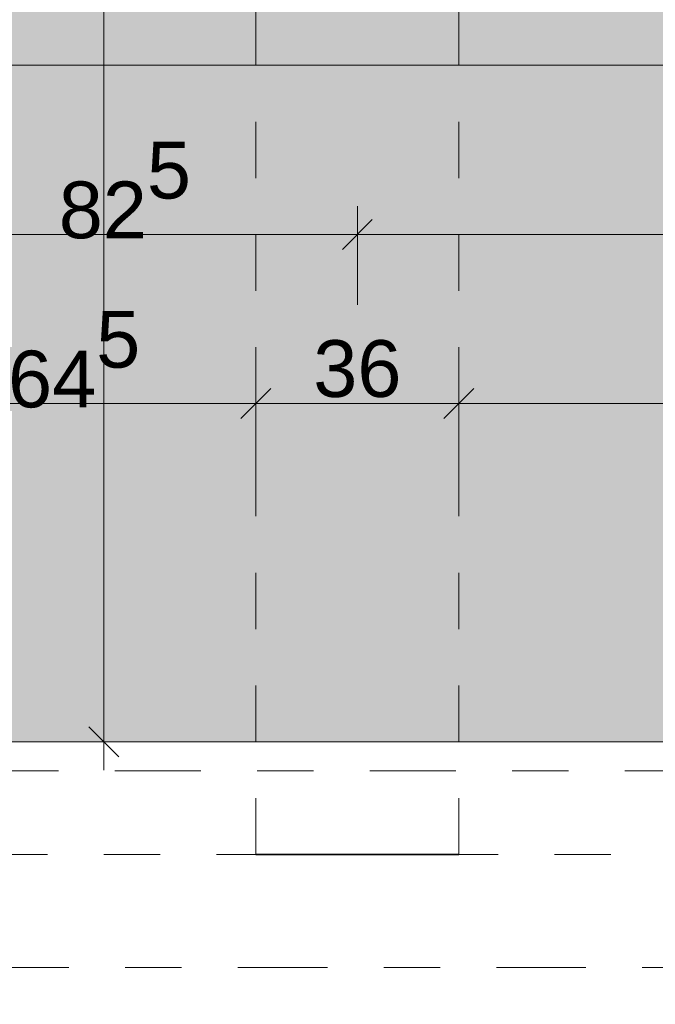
# Model space of a CAD drawing. Header units: metres. Extents: x -180 to 4, y -49 to 6.
# Tile 48 of 256: x -159.87 to -158.74, y -39.51 to -37.77. Entities that reach past the tile are written whole.
import ezdxf

# ---------------------------------------------------------------- set-up
doc = ezdxf.new("R2010")
doc.units = ezdxf.units.M
doc.header["$LTSCALE"] = 0.05
doc.header["$PDMODE"] = 1
doc.header["$PDSIZE"] = -2
for name, pattern in [('ISO-10 Strichpunktlinie', [4.699, 3.048, -0.762, 0.127, -0.762]), ('Linienart-20', [2.116531, 1.058062, -1.058469]), ('Linienart-53', [5.291531, 3.175, -1.058062, 0.352704, -0.705764])]:
    doc.linetypes.add(name, pattern=pattern)
doc.layers.get('0').update_dxf_attribs({"lineweight": 25})
for name, color, linetype, lineweight, true_color in [('30 -33 Aussenwände- 7 Fassade_ Elemente', 7, 'Continuous', 9, 0x00aacc), ('30 -35 Decken- 1 Konstruktion-Träger- Stahlbeton', 7, 'Continuous', 13, 0x33aa00), ('70 -72 Beschriftung- 7 Detailverweise Linie', 7, 'Continuous', 9, 0x00dd00), ('70 -76 Bemaßung- 2 Allgemein', 7, 'Continuous', 5, 0x6666cc)]:
    doc.layers.add(name, color=color, linetype=linetype, lineweight=lineweight, true_color=true_color)
for name, color, linetype, lineweight in [('70 -71 Achsen- 1 Gebäudeachsen', 7, 'Linienart-53', 18), ('70 -72 Beschriftung-14 Schatten', 7, 'Continuous', 5), ('70 -73 Bauteildarst.- 1 Ansicht 0.15', 7, 'Continuous', 15), ('Keine', 7, 'Continuous', 9)]:
    doc.layers.add(name, color=color, linetype=linetype, lineweight=lineweight)
doc.styles.add('Arial', font='arial.ttf')
doc.dimstyles.new('k+k 1_50', dxfattribs={"dimtxt": 0.100689, "dimasz": 0.05302, "dimexe": 0.05, "dimexo": 0.15, "dimgap": 0.01, "dimtad": 1, "dimdec": 3, "dimtxsty": 'Arial', "dimblk": 'VW_SLASH', "dimblk1": 'VW_SLASH', "dimblk2": 'VW_SLASH', "dimcen": 0, "dimdle": 0.05, "dimadec": 3, "dimazin": 0, "dimtfac": 0.75, "dimtdec": 3, "dimtix": 1, "dimtmove": 0, "dimatfit": 0, "dimldrblk": 'VW_SLASH-1', "dimfxl": 0.125, "dimfxlon": 1, "dimfrac": 2, "dimtolj": 1, "dimarcsym": 0})

# ---------------------------------------------------------------- blocks, each defined once
blk = doc.blocks.new('Gruppe-2186')
at = {"color": 255, "linetype": 'Continuous', "lineweight": 9, "transparency": 33554687}
blk.add_wipeout([(-1.1, 0.035), (-1.1, -0.225), (1.1, -0.225), (1.1, 0.035)], dxfattribs=at).dxf.layer = '30 -33 Aussenwände- 7 Fassade_ Elemente'
at = {"layer": '30 -33 Aussenwände- 7 Fassade_ Elemente', "color": 7, "linetype": 'Continuous', "lineweight": 9, "transparency": 33554687, "flags": 128}
blk.add_lwpolyline([(-1.1, 0.035), (-1.1, -0.225), (1.1, -0.225), (1.1, 0.035)], dxfattribs=at)
blk = doc.blocks.new('Gruppe-2191')
at = {"layer": '30 -33 Aussenwände- 7 Fassade_ Elemente', "color": 7, "transparency": 33554687}
blk.add_blockref('Gruppe-2186', (0, 0), dxfattribs=at)
blk = doc.blocks.new('Fenster (2D)-83')
at = {"layer": '30 -33 Aussenwände- 7 Fassade_ Elemente', "color": 7, "transparency": 33554687}
blk.add_blockref('Gruppe-2191', (0, 0), dxfattribs=at)
at = {"layer": '30 -33 Aussenwände- 7 Fassade_ Elemente', "color": 0, "flags": 1}
for tag in ['IFC_UUID', 'instanceID']:
    blk.add_attdef(tag, (-159.8643, -39.902), '', height=0.00018, dxfattribs=at)
blk = doc.blocks.new('Gruppe-2243')
at = {"layer": '30 -33 Aussenwände- 7 Fassade_ Elemente', "rotation": 180}
blk.add_blockref('Fenster (2D)-83', (-158.7643, -39.677), dxfattribs=at)
at = {"color": 255}
blk.add_wipeout([(-152.621, -40.044), (-160.221, -40.044), (-160.221, -39.047), (-152.621, -39.047)], dxfattribs=at).dxf.layer = '30 -33 Aussenwände- 7 Fassade_ Elemente'
blk.add_wipeout([(-152.846, -39.802), (-152.846, -39.047), (-159.996, -39.047), (-159.996, -39.802), (-160.151, -39.802), (-160.151, -40.044), (-152.691, -40.044), (-152.691, -39.802)], dxfattribs=at).dxf.layer = '30 -33 Aussenwände- 7 Fassade_ Elemente'
at = {"layer": '30 -33 Aussenwände- 7 Fassade_ Elemente', "flags": 128}
blk.add_lwpolyline([(-152.846, -39.802), (-152.846, -39.047), (-159.996, -39.047), (-159.996, -39.802), (-160.151, -39.802), (-160.151, -40.044), (-152.691, -40.044), (-152.691, -39.802)], close=True, dxfattribs=at)
blk = doc.blocks.new('Gruppe-11025')
at = {"layer": '30 -35 Decken- 1 Konstruktion-Träger- Stahlbeton', "color": 7, "linetype": 'Linienart-20', "lineweight": 13, "transparency": 33554687}
blk.add_line((-99.221, -39.247), (-160.421, -39.247), dxfattribs=at)
at = {"layer": '30 -35 Decken- 1 Konstruktion-Träger- Stahlbeton', "color": 0, "flags": 1}
for tag in ['IFC_UUID', 'instanceID']:
    blk.add_attdef(tag, (-160.421, -39.647), '', height=0.00018, dxfattribs=at)
blk = doc.blocks.new('Gruppe-12223')
at = {"layer": '30 -35 Decken- 1 Konstruktion-Träger- Stahlbeton', "color": 7, "linetype": 'Linienart-20', "lineweight": 13, "transparency": 33554687}
for p, q in [((-159.451, -39.247), (-159.451, -11.897)), ((-159.091, -39.247), (-159.091, -11.897))]:
    blk.add_line(p, q, dxfattribs=at)
at = {"layer": '30 -35 Decken- 1 Konstruktion-Träger- Stahlbeton', "color": 7, "linetype": 'Continuous', "lineweight": 35, "transparency": 33554687, "flags": 128}
blk.add_lwpolyline([(-159.451, -39.247), (-159.091, -39.247)], dxfattribs=at)
at = {"layer": '30 -35 Decken- 1 Konstruktion-Träger- Stahlbeton', "color": 0, "flags": 1}
for tag in ['IFC_UUID', 'instanceID']:
    blk.add_attdef(tag, (-159.451, -39.247), '', height=0.00018, dxfattribs=at)
blk = doc.blocks.new('_01-OG1_Tragwerk (2D)')
at = {"layer": '30 -33 Aussenwände- 7 Fassade_ Elemente', "color": 7}
blk.add_blockref('Gruppe-2243', (0, 0), dxfattribs=at)
at = {"layer": '30 -35 Decken- 1 Konstruktion-Träger- Stahlbeton'}
for name in ['Gruppe-12223', 'Gruppe-11025']:
    blk.add_blockref(name, (0, 0), dxfattribs=at)
blk = doc.blocks.new('_OG1_2D (2D)')
at = {"layer": '70 -72 Beschriftung-14 Schatten', "linetype": 'Continuous', "lineweight": 0}
blk.add_hatch(color=7, dxfattribs=at).paths.add_polyline_path([(-159.97099996, -11.94704198), (-159.09413416, -11.94704198), (-159.09413416, -37.57385778), (-99.54599996, -37.57385778), (-99.54599996, -39.04704198), (-159.97099996, -39.04704198)])
at = {"layer": '70 -72 Beschriftung- 7 Detailverweise Linie', "linetype": 'ISO-10 Strichpunktlinie', "flags": 128}
blk.add_lwpolyline([(-160.15352994, -39.09857212), (-99.45100868, -39.09857212), (-99.45100868, -40.11857212), (-160.15352994, -40.11857212)], close=True, dxfattribs=at)
at = {"layer": '70 -73 Bauteildarst.- 1 Ansicht 0.15', "flags": 128}
blk.add_lwpolyline([(-159.97099996, -11.94704198), (-99.54599996, -11.94704198), (-99.54599996, -39.04704198), (-159.97099996, -39.04704198)], close=True, dxfattribs=at)
blk = doc.blocks.new('VW_SLASH')
at = {"color": 0, "linetype": 'ByBlock', "lineweight": -2, "transparency": 16777216}
blk.add_line((0.943, 0), (-1, 0), dxfattribs=at)
at = {"color": 0, "lineweight": 20, "transparency": 16777216, "flags": 128}
blk.add_lwpolyline([(0.5, 0.5), (-0.5, -0.5)], dxfattribs=at)
blk = doc.blocks.new('*D18678')
at = {"layer": '70 -76 Bemaßung- 2 Allgemein', "color": 0, "lineweight": -2}
for p, q in [((-160.096, -38.572), (-160.096, -38.397)), ((-159.451, -38.572), (-159.451, -38.397)), ((-159.504, -38.447), (-160.043, -38.447))]:
    blk.add_line(p, q, dxfattribs=at)
at = {"layer": 'Defpoints', "color": 0}
for p in [(-160.096, -38.447), (-160.096, -39.247), (-159.451, -39.447)]:
    blk.add_point(p, dxfattribs=at)
at = {"layer": '70 -76 Bemaßung- 2 Allgemein', "color": 0, "lineweight": -2, "xscale": 0.05302001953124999, "yscale": 0.05302001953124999, "zscale": 0.05302001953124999, "rotation": 180}
blk.add_blockref('VW_SLASH', (-160.096, -38.447), dxfattribs=at)
at = {"layer": '70 -76 Bemaßung- 2 Allgemein', "color": 0, "lineweight": -2, "xscale": 0.05302001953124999, "yscale": 0.05302001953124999, "zscale": 0.05302001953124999}
blk.add_blockref('VW_SLASH', (-159.451, -38.447), dxfattribs=at)
at = {"layer": '70 -76 Bemaßung- 2 Allgemein', "color": 0, "insert": (-159.7735, -38.3689), "char_height": 0.100689, "attachment_point": 5, "style": 'Arial'}
blk.add_mtext('\\A1;64\\S5^ ;', dxfattribs=at)
blk = doc.blocks.new('VW_SLASH-1')
at = {"color": 0, "linetype": 'ByBlock', "lineweight": -2, "transparency": 16777216}
blk.add_line((0.943, 0), (-1, 0), dxfattribs=at)
at = {"color": 0, "lineweight": 5, "transparency": 16777216, "flags": 128}
blk.add_lwpolyline([(0.5, 0.5), (-0.5, -0.5)], dxfattribs=at)
blk = doc.blocks.new('*D18679')
at = {"layer": '70 -76 Bemaßung- 2 Allgemein', "color": 0, "lineweight": -2}
for p, q in [((-159.451, -38.572), (-159.451, -38.397)), ((-159.091, -38.572), (-159.091, -38.397)), ((-159.144, -38.447), (-159.398, -38.447))]:
    blk.add_line(p, q, dxfattribs=at)
at = {"layer": 'Defpoints', "color": 0}
for p in [(-159.451, -38.447), (-159.451, -39.447), (-159.091, -39.447)]:
    blk.add_point(p, dxfattribs=at)
at = {"layer": '70 -76 Bemaßung- 2 Allgemein', "color": 0, "lineweight": -2, "xscale": 0.05302001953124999, "yscale": 0.05302001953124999, "zscale": 0.05302001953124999, "rotation": 180}
blk.add_blockref('VW_SLASH', (-159.451, -38.447), dxfattribs=at)
at = {"layer": '70 -76 Bemaßung- 2 Allgemein', "color": 0, "lineweight": -2, "xscale": 0.05302001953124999, "yscale": 0.05302001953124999, "zscale": 0.05302001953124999}
blk.add_blockref('VW_SLASH', (-159.091, -38.447), dxfattribs=at)
at = {"layer": '70 -76 Bemaßung- 2 Allgemein', "color": 0, "insert": (-159.271, -38.3856), "char_height": 0.10069, "attachment_point": 5, "style": 'Arial'}
blk.add_mtext('\\A1;36', dxfattribs=at)
blk = doc.blocks.new('*D18680')
at = {"layer": '70 -76 Bemaßung- 2 Allgemein', "color": 0, "lineweight": -2}
for p, q in [((-159.091, -38.572), (-159.091, -38.397)), ((-157.551, -38.572), (-157.551, -38.397)), ((-157.604, -38.447), (-159.038, -38.447))]:
    blk.add_line(p, q, dxfattribs=at)
at = {"layer": 'Defpoints', "color": 0}
for p in [(-159.091, -38.447), (-159.091, -39.447), (-157.551, -39.447)]:
    blk.add_point(p, dxfattribs=at)
at = {"layer": '70 -76 Bemaßung- 2 Allgemein', "color": 0, "lineweight": -2, "xscale": 0.05302001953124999, "yscale": 0.05302001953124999, "zscale": 0.05302001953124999, "rotation": 180}
blk.add_blockref('VW_SLASH', (-159.091, -38.447), dxfattribs=at)
at = {"layer": '70 -76 Bemaßung- 2 Allgemein', "color": 0, "lineweight": -2, "xscale": 0.05302001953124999, "yscale": 0.05302001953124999, "zscale": 0.05302001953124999}
blk.add_blockref('VW_SLASH', (-157.551, -38.447), dxfattribs=at)
at = {"layer": '70 -76 Bemaßung- 2 Allgemein', "color": 0, "insert": (-158.321, -38.3766), "char_height": 0.10069, "attachment_point": 5, "style": 'Arial'}
blk.add_mtext('\\A1;1,54', dxfattribs=at)
blk = doc.blocks.new('*D18801')
at = {"layer": '70 -76 Bemaßung- 2 Allgemein', "color": 0, "lineweight": -2}
for p, q in [((-159.846, -31.397), (-159.671, -31.397)), ((-159.721, -31.4501), (-159.721, -38.994)), ((-159.846, -39.047), (-159.671, -39.047))]:
    blk.add_line(p, q, dxfattribs=at)
at = {"layer": 'Defpoints', "color": 0}
for p in [(-160.021, -31.397), (-160.021, -39.047), (-159.721, -39.047)]:
    blk.add_point(p, dxfattribs=at)
at = {"layer": '70 -76 Bemaßung- 2 Allgemein', "color": 0, "lineweight": -2, "xscale": 0.05302001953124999, "yscale": 0.05302001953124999, "zscale": 0.05302001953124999}
for p, rotation in [((-159.721, -31.397), 90.00000000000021), ((-159.721, -39.047), 270.0000000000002)]:
    blk.add_blockref('VW_SLASH', p, dxfattribs=dict(at, rotation=rotation))
at = {"layer": '70 -76 Bemaßung- 2 Allgemein', "color": 0, "insert": (-159.7915, -35.222), "char_height": 0.10069, "attachment_point": 5, "rotation": 90, "style": 'Arial'}
blk.add_mtext('\\A1;7,65', dxfattribs=at)
blk = doc.blocks.new('*D18946')
at = {"layer": '70 -76 Bemaßung- 2 Allgemein', "color": 0, "lineweight": -2}
for p, q in [((-160.096, -37.972), (-160.096, -37.797)), ((-99.546, -37.972), (-99.546, -37.797)), ((-99.599, -37.847), (-160.043, -37.847))]:
    blk.add_line(p, q, dxfattribs=at)
at = {"layer": 'Defpoints', "color": 0}
for p in [(-160.096, -37.847), (-160.096, -38.447), (-99.546, -38.447)]:
    blk.add_point(p, dxfattribs=at)
at = {"layer": '70 -76 Bemaßung- 2 Allgemein', "color": 0, "lineweight": -2, "xscale": 0.05302001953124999, "yscale": 0.05302001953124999, "zscale": 0.05302001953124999, "rotation": 180}
blk.add_blockref('VW_SLASH', (-160.096, -37.847), dxfattribs=at)
at = {"layer": '70 -76 Bemaßung- 2 Allgemein', "color": 0, "lineweight": -2, "xscale": 0.05302001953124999, "yscale": 0.05302001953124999, "zscale": 0.05302001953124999}
blk.add_blockref('VW_SLASH', (-99.546, -37.847), dxfattribs=at)
at = {"layer": '70 -76 Bemaßung- 2 Allgemein', "color": 0, "insert": (-129.821, -37.7766), "char_height": 0.10069, "attachment_point": 5, "style": 'Arial'}
blk.add_mtext('\\A1;60,55', dxfattribs=at)
blk = doc.blocks.new('*D18947')
at = {"layer": '70 -76 Bemaßung- 2 Allgemein', "color": 0, "lineweight": -2}
for p, q in [((-160.096, -38.272), (-160.096, -38.097)), ((-159.271, -38.272), (-159.271, -38.097)), ((-159.324, -38.147), (-160.043, -38.147))]:
    blk.add_line(p, q, dxfattribs=at)
at = {"layer": 'Defpoints', "color": 0}
for p in [(-160.096, -38.147), (-160.096, -38.447), (-159.271, -39.447)]:
    blk.add_point(p, dxfattribs=at)
at = {"layer": '70 -76 Bemaßung- 2 Allgemein', "color": 0, "lineweight": -2, "xscale": 0.05302001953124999, "yscale": 0.05302001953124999, "zscale": 0.05302001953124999, "rotation": 180}
blk.add_blockref('VW_SLASH', (-160.096, -38.147), dxfattribs=at)
at = {"layer": '70 -76 Bemaßung- 2 Allgemein', "color": 0, "lineweight": -2, "xscale": 0.05302001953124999, "yscale": 0.05302001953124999, "zscale": 0.05302001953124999}
blk.add_blockref('VW_SLASH', (-159.271, -38.147), dxfattribs=at)
at = {"layer": '70 -76 Bemaßung- 2 Allgemein', "color": 0, "insert": (-159.6835, -38.0689), "char_height": 0.100689, "attachment_point": 5, "style": 'Arial'}
blk.add_mtext('\\A1;82\\S5^ ;', dxfattribs=at)
blk = doc.blocks.new('*D18948')
at = {"layer": '70 -76 Bemaßung- 2 Allgemein', "color": 0, "lineweight": -2}
for p, q in [((-159.271, -38.272), (-159.271, -38.097)), ((-157.371, -38.272), (-157.371, -38.097)), ((-157.424, -38.147), (-159.218, -38.147))]:
    blk.add_line(p, q, dxfattribs=at)
at = {"layer": 'Defpoints', "color": 0}
for p in [(-159.271, -38.147), (-159.271, -39.447), (-157.371, -39.447)]:
    blk.add_point(p, dxfattribs=at)
at = {"layer": '70 -76 Bemaßung- 2 Allgemein', "color": 0, "lineweight": -2, "xscale": 0.05302001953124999, "yscale": 0.05302001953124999, "zscale": 0.05302001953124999, "rotation": 180}
blk.add_blockref('VW_SLASH', (-159.271, -38.147), dxfattribs=at)
at = {"layer": '70 -76 Bemaßung- 2 Allgemein', "color": 0, "lineweight": -2, "xscale": 0.05302001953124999, "yscale": 0.05302001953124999, "zscale": 0.05302001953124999}
blk.add_blockref('VW_SLASH', (-157.371, -38.147), dxfattribs=at)
at = {"layer": '70 -76 Bemaßung- 2 Allgemein', "color": 0, "insert": (-158.321, -38.0766), "char_height": 0.10069, "attachment_point": 5, "style": 'Arial'}
blk.add_mtext('\\A1;1,90', dxfattribs=at)
blk = doc.blocks.new('_Achsen (3D)')
at = {"layer": '70 -71 Achsen- 1 Gebäudeachsen', "transparency": 33554687}
blk.add_line((-179.668, -39.447), (3.826, -39.447), dxfattribs=at)
blk = doc.blocks.new('Gruppe-15549')
at = {"layer": '70 -76 Bemaßung- 2 Allgemein'}
dim = blk.add_linear_dim(base=(-160.096, -38.447), p1=(-159.451, -39.447), p2=(-160.096, -39.247), text='64\\S5^ ;', dimstyle='k+k 1_50', override={"dimtxt": 0.100689, "dimgap": 0.01, "dimpost": '<>', "dimtxsty": 'Arial', "dimtmove": 2}, dxfattribs=at)
dim.commit()
dim.dimension.update_dxf_attribs({"geometry": '*D18678', "text_midpoint": (-159.7735, -38.3689)})
for p1, p2, text, picture, middle in [((-157.551, -39.447), (-159.091, -39.447), '1,54', '*D18680', (-158.321, -38.3766)), ((-159.091, -39.447), (-159.451, -39.447), '36', '*D18679', (-159.271, -38.3856))]:
    dim = blk.add_aligned_dim(p1=p1, p2=p2, distance=-1, text=text, dimstyle='k+k 1_50', override={"dimtxt": 0.100689, "dimgap": 0.01, "dimpost": '<>', "dimtxsty": 'Arial', "dimtmove": 2}, dxfattribs=at)
    dim.commit()
    dim.dimension.update_dxf_attribs({"geometry": picture, "text_midpoint": middle})
blk = doc.blocks.new('Gruppe-15560')
at = {"layer": '70 -76 Bemaßung- 2 Allgemein'}
dim = blk.add_aligned_dim(p1=(-160.021, -31.397), p2=(-160.021, -39.047), distance=0.3, text='7,65', dimstyle='k+k 1_50', override={"dimtxt": 0.100689, "dimgap": 0.01, "dimpost": '<>', "dimtxsty": 'Arial', "dimtmove": 2}, dxfattribs=at)
dim.commit()
dim.dimension.update_dxf_attribs({"geometry": '*D18801', "text_midpoint": (-159.7915, -35.222)})
blk = doc.blocks.new('Gruppe-15588')
at = {"layer": '70 -76 Bemaßung- 2 Allgemein'}
dim = blk.add_linear_dim(base=(-160.096, -38.147), p1=(-159.271, -39.447), p2=(-160.096, -38.447), text='82\\S5^ ;', dimstyle='k+k 1_50', override={"dimtxt": 0.100689, "dimgap": 0.01, "dimpost": '<>', "dimtxsty": 'Arial', "dimtmove": 2}, dxfattribs=at)
dim.commit()
dim.dimension.update_dxf_attribs({"geometry": '*D18947', "text_midpoint": (-159.6835, -38.0689)})
dim = blk.add_aligned_dim(p1=(-157.371, -39.447), p2=(-159.271, -39.447), distance=-1.3, text='1,90', dimstyle='k+k 1_50', override={"dimtxt": 0.100689, "dimgap": 0.01, "dimpost": '<>', "dimtxsty": 'Arial', "dimtmove": 2}, dxfattribs=at)
dim.commit()
dim.dimension.update_dxf_attribs({"geometry": '*D18948', "text_midpoint": (-158.321, -38.0766)})
blk = doc.blocks.new('_OG1_2D Bemaßung_ Beschriftung (2D)')
at = {"layer": '70 -76 Bemaßung- 2 Allgemein'}
for name in ['Gruppe-15560', 'Gruppe-15588', 'Gruppe-15549']:
    blk.add_blockref(name, (0, 0), dxfattribs=at)
dim = blk.add_aligned_dim(p1=(-99.54599996, -38.44704198), p2=(-160.09599996, -38.44704198), distance=-0.6, text='60,55', dimstyle='k+k 1_50', override={"dimtxt": 0.100689, "dimgap": 0.01, "dimpost": '<>', "dimtxsty": 'Arial', "dimtmove": 2}, dxfattribs=at)
dim.commit()
dim.dimension.update_dxf_attribs({"geometry": '*D18946', "text_midpoint": (-129.82099996, -37.77657844)})

msp = doc.modelspace()

# ---------------------------------------------------------------- block references
at = {"layer": 'Keine', "color": 1}
msp.add_blockref('_01-OG1_Tragwerk (2D)', (0, 0), dxfattribs=at)

# ---------------------------------------------------------------- next in the draw order: block references
msp.add_blockref('_OG1_2D (2D)', (0, 0), dxfattribs=at)

# ---------------------------------------------------------------- next in the draw order: block references
msp.add_blockref('_OG1_2D Bemaßung_ Beschriftung (2D)', (0, 0), dxfattribs=at)

# ---------------------------------------------------------------- next in the draw order: block references
msp.add_blockref('_Achsen (3D)', (0, 0), dxfattribs=at)

doc.saveas('drawing.dxf')
